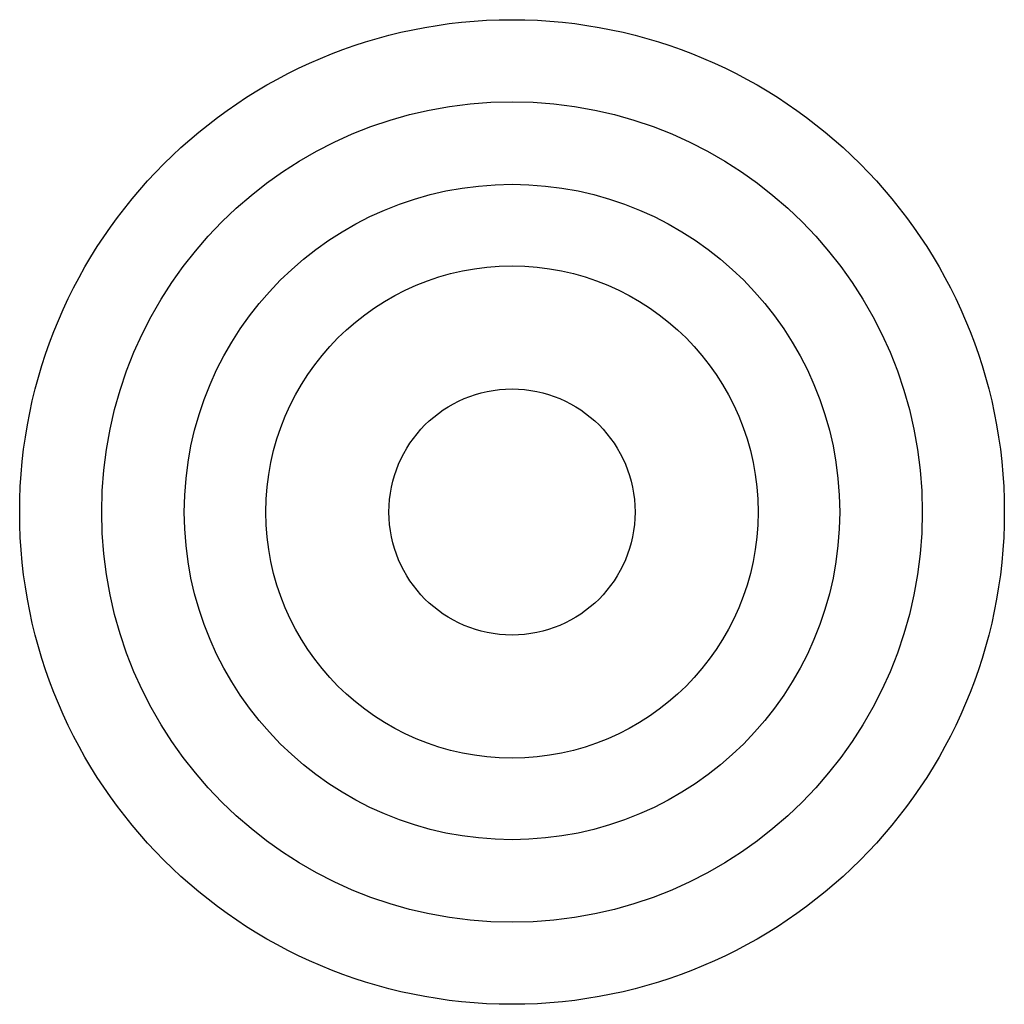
# Model space of a CAD drawing. Header units: millimetres. Extents: x -29041 to 64500, y 110629 to 283923.
# Tile 49 of 49: x -2585 to -2573, y 283911 to 283923. Entities that reach past the tile are written whole.
import ezdxf

# ---------------------------------------------------------------- set-up
doc = ezdxf.new("R2010")
doc.units = ezdxf.units.MM
doc.layers.add('ZBR_PRET', color=3, linetype='Continuous')

msp = doc.modelspace()

# ---------------------------------------------------------------- linework, layer by layer
at = {"layer": 'ZBR_PRET'}
for radius in [6, 5, 3.99347, 3, 1.5]:
    msp.add_circle((-2578.77567, 283917.26684), radius, dxfattribs=at)

doc.saveas('drawing.dxf')
